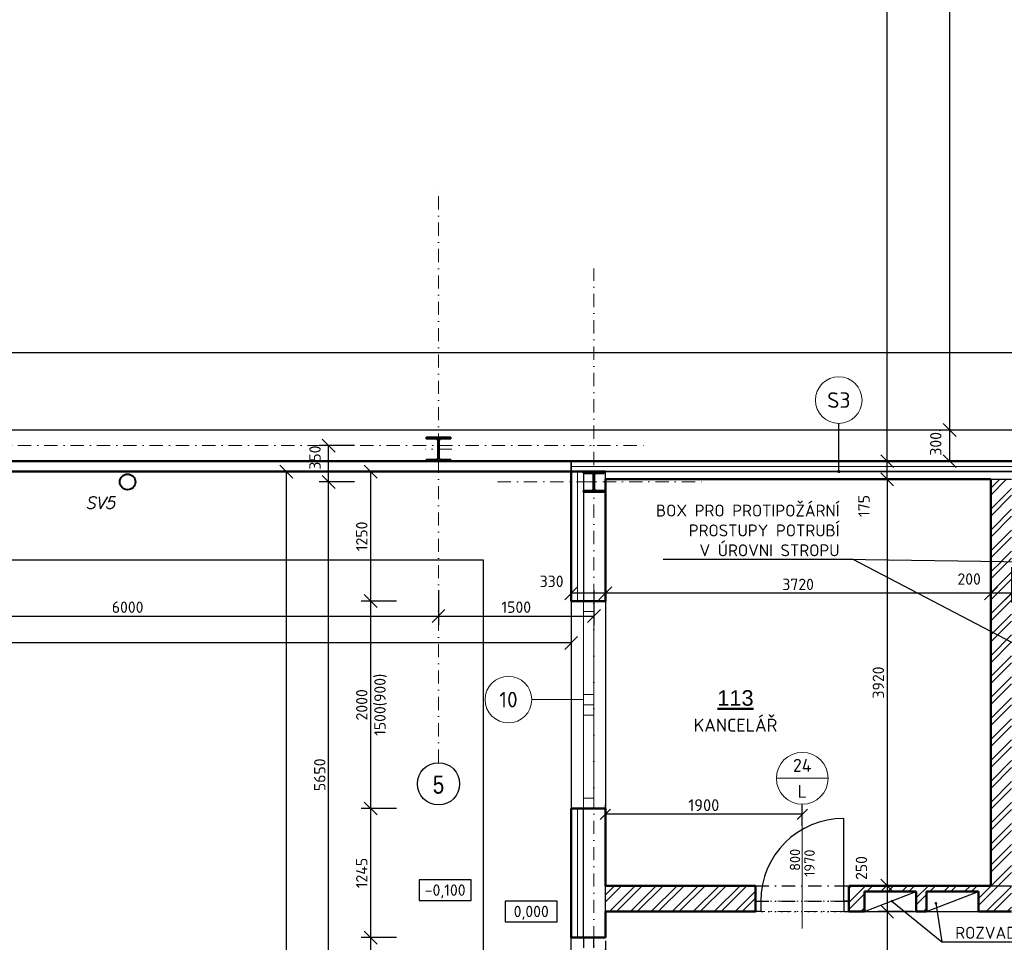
# Model space of a CAD drawing. Header units: millimetres. Extents: x -118752 to 407724, y -73278 to 155058.
# Tile 143 of 256: x 81403 to 90904, y 64167 to 73067. Entities that reach past the tile are written whole.
import ezdxf
from ezdxf.enums import TextEntityAlignment as Align

# ---------------------------------------------------------------- set-up
doc = ezdxf.new("R2010")
doc.units = ezdxf.units.MM
doc.header["$LTSCALE"] = 10
doc.linetypes.add('DASHDOT', pattern=[25.4, 12.7, -6.35, 0, -6.35])
doc.linetypes.add('DOT', pattern=[6.35, 0, -6.35])
for name, color, linetype, lineweight in [('CKBUBLINY', 1, 'Continuous', 18), ('CKBUBLINY_POPIS', 3, 'Continuous', 25), ('CKDVERE_', 7, 'Continuous', 25), ('CKDVERE_NADROVINOU', 1, 'DASHDOT', 18), ('CKDVERE_OSY', 1, 'Continuous', 18), ('CKDVERE_POPIS', 3, 'Continuous', 25), ('CKDVERE_ZARUBNE_RAM', 5, 'Continuous', 25), ('CKIZOLACE', 1, 'Continuous', 18), ('CKKOTY', 3, 'Continuous', 25), ('CKKOTY_VYS', 3, 'Continuous', 25), ('CKOKNA', 1, 'Continuous', 18), ('CKPOPISM', 6, 'Continuous', 50), ('CKPOPISM_POPIS', 3, 'Continuous', 25), ('CKRASTR', 7, 'DASHDOT', 15), ('CKRASTR_POPIS', 3, 'Continuous', 25), ('CKSTENY_NADROVINOU', 7, 'DASHDOT', 25), ('CKSTENY_PODROVINOU', 7, 'Continuous', 25), ('CKSTENY_REZ', 6, 'Continuous', 50), ('CKTEXTY_MALE', 3, 'Continuous', 18), ('CSPROFILY_OSY', 1, 'DASHDOT', 18), ('CSPROFILY_REZY', 4, 'Continuous', 50), ('pohledy', 7, 'Continuous', 25), ('srafy', 7, 'Continuous', 18), ('ZTI-DEŠŤOVÁ-KANALIZACE', 210, 'KANALIZACE', 40)]:
    doc.layers.add(name, color=color, linetype=linetype, lineweight=lineweight)
doc.layers.add('CKDVERE_DORAZ', color=7, linetype='DOT', lineweight=25, plot=False)
doc.styles.add('Arial', font='arial.ttf', dxfattribs={"width": 0.8})
doc.styles.add('KURZIVA', font='italic__.ttf')
doc.styles.get("Standard").update_dxf_attribs({"font": 'isocpeur.ttf'})
doc.linetypes.add('IZOLACE_POLYSTYREN_EXPANDOVANY', pattern='A,1,[224,CADKON.SHX,S=0.01,R=0,X=-0.5,Y=-1.74],-2', length=3)
doc.linetypes.add('IZOLACE_POLYSTYREN_PENOVY', pattern='A,0.001,[228,CADKON.SHX,S=0.1,R=0,X=0,Y=0],-2', length=2.001)
doc.linetypes.add('KANALIZACE', pattern='A,30,-3.5,["C",Standard,S=2.54,R=0,X=-3.81,Y=-1.27],-0.001', length=33.501)
doc.dimstyles.new('CADKON', dxfattribs={"dimscale": 50, "dimtxt": 2.2, "dimasz": 2.5, "dimexe": 1.8, "dimexo": 5, "dimgap": 0.6, "dimtad": 1, "dimrnd": 1, "dimtxsty": 'Standard', "dimblk1": 'OBLIQUE', "dimblk2": 'OBLIQUE', "dimsah": 1, "dimcen": 2.5, "dimadec": 1, "dimazin": 2, "dimtfac": 1, "dimtdec": 4, "dimtix": 1, "dimtmove": 2, "dimatfit": 3, "dimldrblk": 'OPEN30', "dimfxl": 5, "dimfxlon": 1, "dimtolj": 1, "dimarcsym": 0})
doc.dimstyles.new('CADKON obrazky', dxfattribs={"dimscale": 50, "dimtxt": 2.2, "dimasz": 2.5, "dimexe": 1.8, "dimexo": 2, "dimgap": 0.6, "dimtad": 1, "dimrnd": 1, "dimtxsty": 'Standard', "dimblk1": 'OBLIQUE', "dimblk2": 'OBLIQUE', "dimsah": 1, "dimcen": 2.5, "dimadec": 1, "dimazin": 2, "dimtfac": 1, "dimtdec": 4, "dimtix": 1, "dimtmove": 2, "dimatfit": 3, "dimldrblk": 'OPEN30', "dimfxl": 5, "dimfxlon": 1, "dimtolj": 1, "dimarcsym": 0})
doc.dimstyles.new('CADKON$7', dxfattribs={"dimscale": 100, "dimtxt": 2.5, "dimasz": 2.5, "dimexe": 1.8, "dimexo": 5, "dimgap": 0.6, "dimtad": 1, "dimrnd": 1, "dimtxsty": 'Standard', "dimblk1": 'OBLIQUE', "dimblk2": 'OBLIQUE', "dimsah": 1, "dimcen": 2.5, "dimadec": 1, "dimazin": 2, "dimtfac": 1, "dimtdec": 4, "dimtix": 1, "dimtmove": 0, "dimatfit": 3, "dimldrblk": 'DOTSMALL', "dimfxl": 5, "dimfxlon": 1, "dimtfill": 1, "dimtolj": 1, "dimarcsym": 0})

# ---------------------------------------------------------------- blocks, each defined once
blk = doc.blocks.new('_OBLIQUE')
at = {"color": 0, "linetype": 'ByBlock'}
blk.add_line((-0.5, -0.5), (0.5, 0.5), dxfattribs=at)
blk = doc.blocks.new('*D7835')
at = {"layer": 'CKKOTY', "color": 0, "lineweight": -2}
for p, q in [((79444.4, 67564.8), (79444.4, 67224.8)), ((85444.4, 67564.8), (85444.4, 67224.8)), ((79444.4, 67314.8), (85444.4, 67314.8))]:
    blk.add_line(p, q, dxfattribs=at)
at = {"layer": 'Defpoints', "color": 0}
for p in [(79444.4, 68504.7), (85444.4, 68504.7), (85444.4, 67314.8)]:
    blk.add_point(p, dxfattribs=at)
at = {"layer": 'CKKOTY', "color": 0, "lineweight": -2, "xscale": 125, "yscale": 125, "zscale": 125, "rotation": 180}
blk.add_blockref('_OBLIQUE', (79444.4, 67314.8), dxfattribs=at)
at = {"layer": 'CKKOTY', "color": 0, "lineweight": -2, "xscale": 125, "yscale": 125, "zscale": 125}
blk.add_blockref('_OBLIQUE', (85444.4, 67314.8), dxfattribs=at)
at = {"layer": 'CKKOTY', "color": 0, "insert": (82444.4, 67399.8), "char_height": 110, "attachment_point": 5}
blk.add_mtext('\\A1;6000', dxfattribs=at)
blk = doc.blocks.new('_Open30')
at = {"color": 0, "lineweight": -2}
for p, q in [((-1, 0.268), (0, 0)), ((0, 0), (-1, -0.268)), ((0, 0), (-1, 0))]:
    blk.add_line(p, q, dxfattribs=at)
blk = doc.blocks.new('*D7836')
at = {"layer": 'CKKOTY', "color": 0, "lineweight": -2}
for p, q in [((85444.4, 67564.8), (85444.4, 67224.8)), ((86944.4, 67564.8), (86944.4, 67224.8)), ((85444.4, 67314.8), (86944.4, 67314.8))]:
    blk.add_line(p, q, dxfattribs=at)
at = {"layer": 'Defpoints', "color": 0}
for p in [(86944.4, 68808.2), (85444.4, 68504.7), (86944.4, 67314.8)]:
    blk.add_point(p, dxfattribs=at)
at = {"layer": 'CKKOTY', "color": 0, "lineweight": -2, "xscale": 125, "yscale": 125, "zscale": 125, "rotation": 180}
blk.add_blockref('_OBLIQUE', (85444.4, 67314.8), dxfattribs=at)
at = {"layer": 'CKKOTY', "color": 0, "lineweight": -2, "xscale": 125, "yscale": 125, "zscale": 125}
blk.add_blockref('_OBLIQUE', (86944.4, 67314.8), dxfattribs=at)
at = {"layer": 'CKKOTY', "color": 0, "insert": (86194.4, 67399.8), "char_height": 110, "attachment_point": 5}
blk.add_mtext('\\A1;1500', dxfattribs=at)
blk = doc.blocks.new('*D7837')
at = {"layer": 'CKKOTY', "color": 0, "lineweight": -2}
for p, q in [((85038.8, 65458.2), (84698.8, 65458.2)), ((84788.8, 65458.2), (84788.8, 64213.2)), ((85038.8, 64213.2), (84698.8, 64213.2))]:
    blk.add_line(p, q, dxfattribs=at)
at = {"layer": 'Defpoints', "color": 0}
for p in [(86724.4, 65458.2), (84788.8, 64213.2), (86724.4, 64213.2)]:
    blk.add_point(p, dxfattribs=at)
at = {"layer": 'CKKOTY', "color": 0, "lineweight": -2, "xscale": 125, "yscale": 125, "zscale": 125}
for p, rotation in [((84788.8, 65458.2), 90), ((84788.8, 64213.2), 270)]:
    blk.add_blockref('_OBLIQUE', p, dxfattribs=dict(at, rotation=rotation))
at = {"layer": 'CKKOTY', "color": 0, "insert": (84703.8, 64835.7), "char_height": 110, "attachment_point": 5, "rotation": 90}
blk.add_mtext('\\A1;1245', dxfattribs=at)
blk = doc.blocks.new('*D7841')
at = {"layer": 'CKKOTY', "color": 0, "lineweight": -2}
for p, q in [((85038.8, 64213.2), (84698.8, 64213.2)), ((84788.8, 64213.2), (84788.8, 63213.3)), ((85038.8, 63213.3), (84698.8, 63213.3))]:
    blk.add_line(p, q, dxfattribs=at)
at = {"layer": 'Defpoints', "color": 0}
for p in [(86724.4, 64213.2), (84788.8, 63213.3), (86728.2, 63213.3)]:
    blk.add_point(p, dxfattribs=at)
at = {"layer": 'CKKOTY', "color": 0, "lineweight": -2, "xscale": 125, "yscale": 125, "zscale": 125}
for p, rotation in [((84788.8, 64213.2), 90), ((84788.8, 63213.3), 270)]:
    blk.add_blockref('_OBLIQUE', p, dxfattribs=dict(at, rotation=rotation))
at = {"layer": 'CKKOTY', "color": 0, "char_height": 110, "attachment_point": 5, "rotation": 90}
for s, insert in [('\\A1;1000', (84703.8, 63713.2)), ('\\A1;2400', (84873.8, 63713.2))]:
    blk.add_mtext(s, dxfattribs=dict(at, insert=insert))
blk = doc.blocks.new('*D7842')
at = {"layer": 'CKKOTY', "color": 0, "lineweight": -2}
for p, q in [((85038.8, 67458.2), (84698.8, 67458.2)), ((84788.8, 67458.2), (84788.8, 65458.2)), ((85038.8, 65458.2), (84698.8, 65458.2))]:
    blk.add_line(p, q, dxfattribs=at)
at = {"layer": 'Defpoints', "color": 0}
for p in [(86724.4, 67458.2), (84788.8, 65458.2), (86724.4, 65458.2)]:
    blk.add_point(p, dxfattribs=at)
at = {"layer": 'CKKOTY', "color": 0, "lineweight": -2, "xscale": 125, "yscale": 125, "zscale": 125}
for p, rotation in [((84788.8, 67458.2), 90), ((84788.8, 65458.2), 270)]:
    blk.add_blockref('_OBLIQUE', p, dxfattribs=dict(at, rotation=rotation))
at = {"layer": 'CKKOTY', "color": 0, "char_height": 110, "attachment_point": 5, "rotation": 90}
for s, insert in [('\\A1;1500(900)', (84884.8, 66458.2)), ('\\A1;2000', (84703.8, 66458.2))]:
    blk.add_mtext(s, dxfattribs=dict(at, insert=insert))
blk = doc.blocks.new('*D7852')
at = {"layer": 'CKKOTY', "color": 0, "lineweight": -2}
for p, q in [((89726.3, 68633.2), (89683.5, 68633.2)), ((89773.5, 68633.2), (89773.5, 64713.2)), ((89726.3, 64713.2), (89683.5, 64713.2))]:
    blk.add_line(p, q, dxfattribs=at)
at = {"layer": 'Defpoints', "color": 0}
for p in [(90226.3, 68633.2), (89773.5, 64713.2), (90226.3, 64713.2)]:
    blk.add_point(p, dxfattribs=at)
at = {"layer": 'CKKOTY', "color": 0, "lineweight": -2, "xscale": 125, "yscale": 125, "zscale": 125}
for p, rotation in [((89773.5, 68633.2), 90), ((89773.5, 64713.2), 270)]:
    blk.add_blockref('_OBLIQUE', p, dxfattribs=dict(at, rotation=rotation))
at = {"layer": 'CKKOTY', "color": 0, "insert": (89688.5, 66673.2), "char_height": 110, "attachment_point": 5, "rotation": 90}
blk.add_mtext('\\A1;3920', dxfattribs=at)
blk = doc.blocks.new('_Open90')
at = {"color": 0, "lineweight": -2}
for p, q in [((0, 0), (-1, 0)), ((-0.5, 0.5), (0, 0)), ((0, 0), (-0.5, -0.5))]:
    blk.add_line(p, q, dxfattribs=at)
blk = doc.blocks.new('*D7853')
at = {"layer": 'CKKOTY', "color": 0, "lineweight": -2}
for p, q in [((89726.3, 64713.2), (89683.5, 64713.2)), ((89773.5, 64713.2), (89773.5, 64463.2)), ((90023.5, 64463.2), (89683.5, 64463.2))]:
    blk.add_line(p, q, dxfattribs=at)
at = {"layer": 'Defpoints', "color": 0}
for p in [(90226.3, 64713.2), (89773.5, 64463.2), (90616.3, 64463.2)]:
    blk.add_point(p, dxfattribs=at)
at = {"layer": 'CKKOTY', "color": 0, "lineweight": -2, "xscale": 125, "yscale": 125, "zscale": 125}
for p, rotation in [((89773.5, 64713.2), 90), ((89773.5, 64463.2), 270)]:
    blk.add_blockref('_OBLIQUE', p, dxfattribs=dict(at, rotation=rotation))
at = {"layer": 'CKKOTY', "color": 0, "insert": (89525.5, 64883.9), "char_height": 110, "attachment_point": 5, "rotation": 90}
blk.add_mtext('\\A1;250', dxfattribs=at)
blk = doc.blocks.new('*D7854')
at = {"layer": 'CKKOTY', "color": 0, "lineweight": -2}
for p, q in [((90023.5, 64463.2), (89683.5, 64463.2)), ((89773.5, 64463.2), (89773.5, 62863.2)), ((89766.3, 62863.2), (89683.5, 62863.2))]:
    blk.add_line(p, q, dxfattribs=at)
at = {"layer": 'Defpoints', "color": 0}
for p in [(90616.3, 64463.2), (89773.5, 62863.2), (90266.3, 62863.2)]:
    blk.add_point(p, dxfattribs=at)
at = {"layer": 'CKKOTY', "color": 0, "lineweight": -2, "xscale": 125, "yscale": 125, "zscale": 125}
for p, rotation in [((89773.5, 64463.2), 90), ((89773.5, 62863.2), 270)]:
    blk.add_blockref('_OBLIQUE', p, dxfattribs=dict(at, rotation=rotation))
at = {"layer": 'CKKOTY', "color": 0, "insert": (89688.5, 63486), "char_height": 110, "attachment_point": 5, "rotation": 90}
blk.add_mtext('\\A1;1600', dxfattribs=at)
blk = doc.blocks.new('*D7856')
at = {"layer": 'CKKOTY', "color": 0, "lineweight": -2}
for p, q in [((90023.5, 68808.2), (89683.5, 68808.2)), ((89773.5, 68633.2), (89773.5, 68808.2)), ((89726.3, 68633.2), (89683.5, 68633.2))]:
    blk.add_line(p, q, dxfattribs=at)
at = {"layer": 'Defpoints', "color": 0}
for p in [(89773.5, 68808.2), (90776.3, 68808.2), (90226.3, 68633.2)]:
    blk.add_point(p, dxfattribs=at)
at = {"layer": 'CKKOTY', "color": 0, "lineweight": -2, "xscale": 125, "yscale": 125, "zscale": 125}
for p, rotation in [((89773.5, 68808.2), 90), ((89773.5, 68633.2), 270)]:
    blk.add_blockref('_OBLIQUE', p, dxfattribs=dict(at, rotation=rotation))
at = {"layer": 'CKKOTY', "color": 0, "insert": (89549.6, 68376.3), "char_height": 110, "attachment_point": 5, "rotation": 90}
blk.add_mtext('\\A1;175', dxfattribs=at)
blk = doc.blocks.new('*D7857')
at = {"layer": 'CKKOTY', "color": 0, "lineweight": -2}
for p, q in [((90023.5, 91108.2), (89683.5, 91108.2)), ((89773.5, 68808.2), (89773.5, 91108.2)), ((90023.5, 68808.2), (89683.5, 68808.2))]:
    blk.add_line(p, q, dxfattribs=at)
at = {"layer": 'Defpoints', "color": 0}
for p in [(89773.5, 91108.2), (90776.3, 91108.2), (90776.3, 68808.2)]:
    blk.add_point(p, dxfattribs=at)
at = {"layer": 'CKKOTY', "color": 0, "lineweight": -2, "xscale": 125, "yscale": 125, "zscale": 125}
for p, rotation in [((89773.5, 91108.2), 90), ((89773.5, 68808.2), 270)]:
    blk.add_blockref('_OBLIQUE', p, dxfattribs=dict(at, rotation=rotation))
at = {"layer": 'CKKOTY', "color": 0, "insert": (89688.5, 79958.2), "char_height": 110, "attachment_point": 5, "rotation": 90}
blk.add_mtext('\\A1;22300', dxfattribs=at)
blk = doc.blocks.new('*D7859')
at = {"layer": 'CKKOTY', "color": 0, "lineweight": -2}
for p, q in [((90276.3, 69108.2), (90287.5, 69108.2)), ((90377.5, 68808.2), (90377.5, 69108.2)), ((90276.3, 68808.2), (90287.5, 68808.2))]:
    blk.add_line(p, q, dxfattribs=at)
at = {"layer": 'Defpoints', "color": 0}
for p in [(90377.5, 69108.2), (90776.3, 69108.2), (90776.3, 68808.2)]:
    blk.add_point(p, dxfattribs=at)
at = {"layer": 'CKKOTY', "color": 0, "lineweight": -2, "xscale": 125, "yscale": 125, "zscale": 125}
for p, rotation in [((90377.5, 69108.2), 90), ((90377.5, 68808.2), 270)]:
    blk.add_blockref('_OBLIQUE', p, dxfattribs=dict(at, rotation=rotation))
at = {"layer": 'CKKOTY', "color": 0, "insert": (90242.4, 68975.5), "char_height": 110, "attachment_point": 5, "rotation": 90}
blk.add_mtext('\\A1;300', dxfattribs=at)
blk = doc.blocks.new('*D7860')
at = {"layer": 'CKKOTY', "color": 0, "lineweight": -2}
for p, q in [((90396.3, 90808.2), (90287.5, 90808.2)), ((90377.5, 69108.2), (90377.5, 90808.2)), ((90276.3, 69108.2), (90287.5, 69108.2))]:
    blk.add_line(p, q, dxfattribs=at)
at = {"layer": 'Defpoints', "color": 0}
for p in [(90377.5, 90808.2), (90896.3, 90808.2), (90776.3, 69108.2)]:
    blk.add_point(p, dxfattribs=at)
at = {"layer": 'CKKOTY', "color": 0, "lineweight": -2, "xscale": 125, "yscale": 125, "zscale": 125}
for p, rotation in [((90377.5, 90808.2), 90), ((90377.5, 69108.2), 270)]:
    blk.add_blockref('_OBLIQUE', p, dxfattribs=dict(at, rotation=rotation))
at = {"layer": 'CKKOTY', "color": 0, "insert": (90292.5, 79958.2), "char_height": 110, "attachment_point": 5, "rotation": 90}
blk.add_mtext('\\A1;21700', dxfattribs=at)
blk = doc.blocks.new('*D7871')
at = {"layer": 'CKKOTY', "color": 0, "lineweight": -2}
for p, q in [((90774.4, 67784.6), (90774.4, 67444.6)), ((90974.4, 67784.6), (90974.4, 67444.6)), ((90974.4, 67534.6), (90774.4, 67534.6))]:
    blk.add_line(p, q, dxfattribs=at)
at = {"layer": 'Defpoints', "color": 0}
for p in [(90774.4, 68633.2), (90974.4, 68633.2), (90774.4, 67534.6)]:
    blk.add_point(p, dxfattribs=at)
at = {"layer": 'CKKOTY', "color": 0, "lineweight": -2, "xscale": 125, "yscale": 125, "zscale": 125, "rotation": 180}
blk.add_blockref('_OBLIQUE', (90774.4, 67534.6), dxfattribs=at)
at = {"layer": 'CKKOTY', "color": 0, "lineweight": -2, "xscale": 125, "yscale": 125, "zscale": 125}
blk.add_blockref('_OBLIQUE', (90974.4, 67534.6), dxfattribs=at)
at = {"layer": 'CKKOTY', "color": 0, "insert": (90564.9, 67671.6), "char_height": 110, "attachment_point": 5}
blk.add_mtext('\\A1;200', dxfattribs=at)
blk = doc.blocks.new('*D7872')
at = {"layer": 'CKKOTY', "color": 0, "lineweight": -2}
for p, q in [((87054.4, 67784.6), (87054.4, 67444.6)), ((90774.4, 67784.6), (90774.4, 67444.6)), ((90774.4, 67534.6), (87054.4, 67534.6))]:
    blk.add_line(p, q, dxfattribs=at)
at = {"layer": 'Defpoints', "color": 0}
for p in [(87054.4, 68633.2), (90774.4, 68633.2), (87054.4, 67534.6)]:
    blk.add_point(p, dxfattribs=at)
at = {"layer": 'CKKOTY', "color": 0, "lineweight": -2, "xscale": 125, "yscale": 125, "zscale": 125, "rotation": 180}
blk.add_blockref('_OBLIQUE', (87054.4, 67534.6), dxfattribs=at)
at = {"layer": 'CKKOTY', "color": 0, "lineweight": -2, "xscale": 125, "yscale": 125, "zscale": 125}
blk.add_blockref('_OBLIQUE', (90774.4, 67534.6), dxfattribs=at)
at = {"layer": 'CKKOTY', "color": 0, "insert": (88914.4, 67619.6), "char_height": 110, "attachment_point": 5}
blk.add_mtext('\\A1;3720', dxfattribs=at)
blk = doc.blocks.new('*D7952')
at = {"layer": 'CKKOTY', "color": 0, "lineweight": -2}
for p, q in [((84633.7, 68608.2), (84293.7, 68608.2)), ((84383.7, 62958.2), (84383.7, 68608.2)), ((84633.7, 62958.2), (84293.7, 62958.2))]:
    blk.add_line(p, q, dxfattribs=at)
at = {"layer": 'Defpoints', "color": 0}
for p in [(84383.7, 68608.2), (86014.4, 68608.2), (86724.4, 62958.2)]:
    blk.add_point(p, dxfattribs=at)
at = {"layer": 'CKKOTY', "color": 0, "lineweight": -2, "xscale": 125, "yscale": 125, "zscale": 125}
for p, rotation in [((84383.7, 68608.2), 90), ((84383.7, 62958.2), 270)]:
    blk.add_blockref('_OBLIQUE', p, dxfattribs=dict(at, rotation=rotation))
at = {"layer": 'CKKOTY', "color": 0, "insert": (84298.7, 65783.2), "char_height": 110, "attachment_point": 5, "rotation": 90}
blk.add_mtext('\\A1;5650', dxfattribs=at)
blk = doc.blocks.new('*D7953')
at = {"layer": 'CKKOTY', "color": 0, "lineweight": -2}
for p, q in [((84633.7, 68958.2), (84293.7, 68958.2)), ((84383.7, 68608.2), (84383.7, 68958.2)), ((84633.7, 68608.2), (84293.7, 68608.2))]:
    blk.add_line(p, q, dxfattribs=at)
at = {"layer": 'Defpoints', "color": 0}
for p in [(84383.7, 68958.2), (85440.6, 68958.2), (86014.4, 68608.2)]:
    blk.add_point(p, dxfattribs=at)
at = {"layer": 'CKKOTY', "color": 0, "lineweight": -2, "xscale": 125, "yscale": 125, "zscale": 125}
for p, rotation in [((84383.7, 68958.2), 90), ((84383.7, 68608.2), 270)]:
    blk.add_blockref('_OBLIQUE', p, dxfattribs=dict(at, rotation=rotation))
at = {"layer": 'CKKOTY', "color": 0, "insert": (84252.5, 68842.6), "char_height": 110, "attachment_point": 5, "rotation": 90}
blk.add_mtext('\\A1;350', dxfattribs=at)
blk = doc.blocks.new('*D8331')
at = {"layer": 'CKKOTY', "color": 0, "lineweight": -2}
for p, q in [((61224.4, 67304.4), (61224.4, 66964.4)), ((86724.4, 67304.4), (86724.4, 66964.4)), ((86724.4, 67054.4), (61224.4, 67054.4))]:
    blk.add_line(p, q, dxfattribs=at)
at = {"layer": 'Defpoints', "color": 0}
for p in [(61224.4, 68708.2), (86724.4, 68708.2), (61224.4, 67054.4)]:
    blk.add_point(p, dxfattribs=at)
at = {"layer": 'CKKOTY', "color": 0, "lineweight": -2, "xscale": 125, "yscale": 125, "zscale": 125, "rotation": 180}
blk.add_blockref('_OBLIQUE', (61224.4, 67054.4), dxfattribs=at)
at = {"layer": 'CKKOTY', "color": 0, "lineweight": -2, "xscale": 125, "yscale": 125, "zscale": 125}
blk.add_blockref('_OBLIQUE', (86724.4, 67054.4), dxfattribs=at)
at = {"layer": 'CKKOTY', "color": 0, "insert": (73974.4, 67139.4), "char_height": 110, "attachment_point": 5}
blk.add_mtext('\\A1;25500', dxfattribs=at)
blk = doc.blocks.new('*D8332')
at = {"layer": 'CKKOTY', "color": 0, "lineweight": -2}
for p, q in [((84225.6, 68708.2), (83885.6, 68708.2)), ((83975.6, 68708.2), (83975.6, 58752.7)), ((84225.6, 58752.7), (83885.6, 58752.7))]:
    blk.add_line(p, q, dxfattribs=at)
at = {"layer": 'Defpoints', "color": 0}
for p in [(86724.4, 68708.2), (83975.6, 58752.7), (86724.4, 58752.7)]:
    blk.add_point(p, dxfattribs=at)
at = {"layer": 'CKKOTY', "color": 0, "lineweight": -2, "xscale": 125, "yscale": 125, "zscale": 125}
for p, rotation in [((83975.6, 68708.2), 90), ((83975.6, 58752.7), 270)]:
    blk.add_blockref('_OBLIQUE', p, dxfattribs=dict(at, rotation=rotation))
at = {"layer": 'CKKOTY', "color": 0, "insert": (83840.2, 63658.5), "char_height": 110, "attachment_point": 5, "rotation": 90}
blk.add_mtext('\\A1;9955', dxfattribs=at)
blk = doc.blocks.new('*D8333')
at = {"layer": 'CKKOTY', "color": 0, "lineweight": -2}
for p, q in [((86724.4, 67784.6), (86724.4, 67444.6)), ((87054.4, 67784.6), (87054.4, 67444.6)), ((87054.4, 67534.6), (86724.4, 67534.6))]:
    blk.add_line(p, q, dxfattribs=at)
at = {"layer": 'Defpoints', "color": 0}
for p in [(86724.4, 68708.2), (87054.4, 68633.2), (86724.4, 67534.6)]:
    blk.add_point(p, dxfattribs=at)
at = {"layer": 'CKKOTY', "color": 0, "lineweight": -2, "xscale": 125, "yscale": 125, "zscale": 125, "rotation": 180}
blk.add_blockref('_OBLIQUE', (86724.4, 67534.6), dxfattribs=at)
at = {"layer": 'CKKOTY', "color": 0, "lineweight": -2, "xscale": 125, "yscale": 125, "zscale": 125}
blk.add_blockref('_OBLIQUE', (87054.4, 67534.6), dxfattribs=at)
at = {"layer": 'CKKOTY', "color": 0, "insert": (86535.6, 67649.1), "char_height": 110, "attachment_point": 5}
blk.add_mtext('\\A1;330', dxfattribs=at)
blk = doc.blocks.new('*D8334')
at = {"layer": 'CKKOTY', "color": 0, "lineweight": -2}
for p, q in [((85038.8, 68708.2), (84698.8, 68708.2)), ((84788.8, 68708.2), (84788.8, 67458.2)), ((85038.8, 67458.2), (84698.8, 67458.2))]:
    blk.add_line(p, q, dxfattribs=at)
at = {"layer": 'Defpoints', "color": 0}
for p in [(86724.4, 68708.2), (84788.8, 67458.2), (86724.4, 67458.2)]:
    blk.add_point(p, dxfattribs=at)
at = {"layer": 'CKKOTY', "color": 0, "lineweight": -2, "xscale": 125, "yscale": 125, "zscale": 125}
for p, rotation in [((84788.8, 68708.2), 90), ((84788.8, 67458.2), 270)]:
    blk.add_blockref('_OBLIQUE', p, dxfattribs=dict(at, rotation=rotation))
at = {"layer": 'CKKOTY', "color": 0, "insert": (84703.8, 68083.2), "char_height": 110, "attachment_point": 5, "rotation": 90}
blk.add_mtext('\\A1;1250', dxfattribs=at)
blk = doc.blocks.new('*D8651')
at = {"layer": 'CKKOTY', "color": 0, "lineweight": -2}
for p, q in [((61624.4, 69606.9), (61624.4, 69946.9)), ((98159.4, 69606.9), (98159.4, 69946.9)), ((61624.4, 69856.9), (98159.4, 69856.9))]:
    blk.add_line(p, q, dxfattribs=at)
at = {"layer": 'Defpoints', "color": 0}
for p in [(98159.4, 69856.9), (61624.4, 69108.2), (98159.4, 69108.2)]:
    blk.add_point(p, dxfattribs=at)
at = {"layer": 'CKKOTY', "color": 0, "lineweight": -2, "xscale": 100, "yscale": 100, "zscale": 100, "rotation": 180}
blk.add_blockref('_OBLIQUE', (61624.4, 69856.9), dxfattribs=at)
at = {"layer": 'CKKOTY', "color": 0, "lineweight": -2, "xscale": 100, "yscale": 100, "zscale": 100}
blk.add_blockref('_OBLIQUE', (98159.4, 69856.9), dxfattribs=at)
at = {"layer": 'CKKOTY', "color": 0, "insert": (79891.9, 69944.4), "char_height": 115, "attachment_point": 5}
blk.add_mtext('\\A1;36535', dxfattribs=at)
blk = doc.blocks.new('*D8685')
at = {"layer": 'CKKOTY', "color": 0, "lineweight": -2}
for p, q in [((87054.4, 65152.7), (87054.4, 65492.7)), ((88954.4, 65289.6), (88954.4, 65492.7)), ((88954.4, 65402.7), (87054.4, 65402.7))]:
    blk.add_line(p, q, dxfattribs=at)
at = {"layer": 'Defpoints', "color": 0}
for p in [(87054.4, 65402.7), (88954.4, 65189.6), (87054.4, 64713.2)]:
    blk.add_point(p, dxfattribs=at)
at = {"layer": 'CKKOTY', "color": 0, "lineweight": -2, "xscale": 100, "yscale": 100, "zscale": 100, "rotation": 180}
blk.add_blockref('_OBLIQUE', (87054.4, 65402.7), dxfattribs=at)
at = {"layer": 'CKKOTY', "color": 0, "lineweight": -2, "xscale": 100, "yscale": 100, "zscale": 100}
blk.add_blockref('_OBLIQUE', (88954.4, 65402.7), dxfattribs=at)
at = {"layer": 'CKKOTY', "color": 0, "insert": (88004.4, 65490.2), "char_height": 115, "attachment_point": 5}
blk.add_mtext('\\A1;1900', dxfattribs=at)
blk = doc.blocks.new('*D8704')
at = {"layer": 'CKKOTY', "color": 0, "lineweight": -2}
for p, q in [((87054.4, 64181.4), (87054.4, 63841.4)), ((92924.4, 64181.4), (92924.4, 63841.4)), ((87054.4, 63931.4), (92924.4, 63931.4))]:
    blk.add_line(p, q, dxfattribs=at)
at = {"layer": 'Defpoints', "color": 0}
for p in [(87054.4, 64451.5), (92924.4, 64463.2), (92924.4, 63931.4)]:
    blk.add_point(p, dxfattribs=at)
at = {"layer": 'CKKOTY', "color": 0, "lineweight": -2, "xscale": 100, "yscale": 100, "zscale": 100, "rotation": 180}
blk.add_blockref('_OBLIQUE', (87054.4, 63931.4), dxfattribs=at)
at = {"layer": 'CKKOTY', "color": 0, "lineweight": -2, "xscale": 100, "yscale": 100, "zscale": 100}
blk.add_blockref('_OBLIQUE', (92924.4, 63931.4), dxfattribs=at)
at = {"layer": 'CKKOTY', "color": 0, "insert": (89989.4, 64018.9), "char_height": 115, "attachment_point": 5}
blk.add_mtext('\\A1;5870', dxfattribs=at)
blk = doc.blocks.new('CK_BUBBLE_2_0_0')
at = {"color": 0, "linetype": 'ByBlock', "lineweight": -2}
blk.add_line((1, 0), (-1, 0), dxfattribs=at)
blk.add_circle((0, 0), 1, dxfattribs=at)
blk = doc.blocks.new('*U5138')
at = {"color": 0, "linetype": 'ByBlock', "lineweight": -2}
blk.add_lwpolyline([(-5, -2), (5, -2), (5, 2), (-5, 2), (-5, -2)], dxfattribs=at)
blk = doc.blocks.new('CK_S_EXT_HEAHEA240')
for p, q in [((-120, 115), (120, 115)), ((-120, 115), (-120, 103)), ((-120, 103), (-24.75, 103)), ((120, 103), (24.75, 103)), ((120, 115), (120, 103)), ((-3.75, -82), (-3.75, 82)), ((3.75, -82), (3.75, 82)), ((-120, -115), (-120, -103)), ((-120, -103), (-24.75, -103)), ((-120, -115), (120, -115)), ((120, -103), (24.75, -103)), ((120, -115), (120, -103))]:
    blk.add_line(p, q)
for centre, start, end in [((-24.75, 82), 0, 90), ((24.75, 82), 90, 180), ((-24.75, -82), 270, 0), ((24.75, -82), 180, 270)]:
    blk.add_arc(centre, 21, start, end)
blk = doc.blocks.new('CK_BUBBLE_1_0_0')
at = {"color": 0, "linetype": 'ByBlock', "lineweight": -2}
blk.add_circle((0, 0), 1, dxfattribs=at)
blk = doc.blocks.new('CK_S_EXT_HEAHEA200')
for p, q in [((-100, 95), (100, 95)), ((-100, 95), (-100, 85)), ((-100, 85), (-21.25, 85)), ((-3.25, -67), (-3.25, 67)), ((3.25, -67), (3.25, 67)), ((100, 85), (21.25, 85)), ((100, 95), (100, 85)), ((-100, -95), (-100, -85)), ((-100, -85), (-21.25, -85)), ((-100, -95), (100, -95)), ((100, -85), (21.25, -85)), ((100, -95), (100, -85))]:
    blk.add_line(p, q)
for centre, start, end in [((-21.25, 67), 0, 90), ((21.25, 67), 90, 180), ((-21.25, -67), 270, 0), ((21.25, -67), 180, 270)]:
    blk.add_arc(centre, 18, start, end)
blk = doc.blocks.new('CKBL2032316081158')

msp = doc.modelspace()

# ---------------------------------------------------------------- hatches: boundary and pattern name
at = {"layer": 'srafy', "transparency": 33554687}
h = msp.add_hatch(dxfattribs=at)
h.set_pattern_fill('ANSI32', color=256, scale=15, style=0)
h.paths.add_polyline_path([(90774.387, 67840.958), (90774.387, 67164.323), (90774.387, 64713.167), (90974.387, 64713.167), (90974.387, 64833.472), (90974.387, 65192.862), (90974.387, 65463.167), (90974.387, 65563.167), (90974.387, 65767.127), (90974.387, 66257.975), (90974.387, 66463.167), (90974.387, 66563.167), (90974.387, 67463.167), (90974.387, 67837.954)])
h.paths.add_polyline_path([(90654.387, 64658.167), (90654.387, 64463.167), (90974.387, 64463.167), (90974.387, 64563.167), (90974.387, 64713.167), (90774.387, 64713.167), (89404.387, 64713.167), (89404.387, 64563.167), (89404.387, 64463.167), (89554.387, 64463.167), (89554.387, 64658.167), (90054.387, 64658.167), (90054.387, 64463.167), (90154.387, 64463.167), (90154.387, 64658.167)])
h.paths.add_polyline_path([(88504.387, 64563.167), (88504.387, 64713.167), (87054.387, 64713.167), (87054.387, 64463.167), (88504.387, 64463.167)])
h.paths.add_polyline_path([(90869.578, 64961.773), (90869.578, 65168.44), (92856.245, 65168.44), (92856.245, 64961.773)], flags=24)
h.paths.add_polyline_path([(90774.387, 67840.111), (90774.387, 68633.162), (90974.387, 68633.162), (90974.387, 67837.198)])

# ---------------------------------------------------------------- linework, layer by layer
at = {"layer": 'CKBUBLINY'}
for p, q in [((86344.387, 66508.162), (86844.387, 66508.162)), ((88954.387, 65499.167), (88954.387, 65499.167))]:
    msp.add_line(p, q, dxfattribs=at)
at = {"layer": 'CKDVERE_'}
msp.add_line((89354.387, 64563.167), (89354.387, 65363.167), dxfattribs=at)
msp.add_arc((89354.387, 64563.167), 800, 90, 180, dxfattribs=at)
at = {"layer": 'CKDVERE_DORAZ'}
msp.add_line((88504.387, 64463.167), (89404.387, 64463.167), dxfattribs=at)
at = {"layer": 'CKDVERE_NADROVINOU'}
for p, q in [((89354.387, 64563.167), (88554.387, 64563.167)), ((89354.387, 64463.167), (88554.387, 64463.167))]:
    msp.add_line(p, q, dxfattribs=at)
at = {"layer": 'CKDVERE_OSY'}
msp.add_line((88954.387, 65499.167), (88954.387, 64299.167), dxfattribs=at)
at = {"layer": 'CKDVERE_ZARUBNE_RAM'}
for p, q in [((88504.387, 64563.167), (88554.387, 64563.167)), ((88504.387, 64463.167), (88504.387, 64563.167)), ((88554.387, 64563.167), (88554.387, 64463.167)), ((89404.387, 64563.167), (89354.387, 64563.167)), ((89354.387, 64563.167), (89354.387, 64463.167)), ((89404.387, 64463.167), (89404.387, 64563.167)), ((88554.387, 64463.167), (88504.387, 64463.167)), ((89354.387, 64463.167), (89404.387, 64463.167)), ((86844.387, 64213.162), (86844.387, 64113.162)), ((86944.387, 64213.162), (86844.387, 64213.162)), ((86944.387, 64113.162), (86944.387, 64213.162))]:
    msp.add_line(p, q, dxfattribs=at)
at = {"layer": 'CKIZOLACE', "linetype": 'IZOLACE_POLYSTYREN_PENOVY', "ltscale": 5}
msp.add_lwpolyline([(86724.387, 68758.162), (98159.387, 68758.162)], dxfattribs=at)
at = {"layer": 'CKIZOLACE', "linetype": 'IZOLACE_POLYSTYREN_EXPANDOVANY', "ltscale": 3}
for points in [[(86784.387, 68708.162), (86784.387, 67458.162)], [(86784.387, 64213.162), (86784.387, 65458.162)]]:
    msp.add_lwpolyline(points, dxfattribs=at)
at = {"layer": 'CKOKNA'}
for p, q in [((86844.387, 67358.162), (86844.387, 67458.162)), ((86844.387, 67458.162), (86944.387, 67458.162)), ((86944.387, 67358.162), (86944.387, 67458.162)), ((86844.387, 67358.162), (86844.387, 66558.162)), ((86844.387, 67358.162), (86944.387, 67358.162)), ((86944.387, 67358.162), (86944.387, 66558.162)), ((86844.387, 66458.162), (86844.387, 66558.162)), ((86844.387, 66558.162), (86944.387, 66558.162)), ((86944.387, 66458.162), (86944.387, 66558.162)), ((86844.387, 66458.162), (86944.387, 66458.162)), ((86844.387, 66358.162), (86844.387, 66458.162)), ((86944.387, 66358.162), (86944.387, 66458.162)), ((86844.387, 66358.162), (86844.387, 65558.162)), ((86844.387, 66358.162), (86944.387, 66358.162)), ((86944.387, 66358.162), (86944.387, 65558.162)), ((86844.387, 65558.162), (86944.387, 65558.162)), ((86844.387, 65558.162), (86844.387, 65458.162)), ((86944.387, 65558.162), (86944.387, 65458.162)), ((86844.387, 65458.162), (86944.387, 65458.162))]:
    msp.add_line(p, q, dxfattribs=at)
at = {"layer": 'CKRASTR'}
for p, q in [((85444.387, 65899.928), (85444.387, 71458.162)), ((86944.387, 56319.264), (86944.387, 70665.511)), ((50131.632, 68958.162), (87444.387, 68958.162)), ((86014.432, 68608.162), (88010.503, 68608.162))]:
    msp.add_line(p, q, dxfattribs=at)
at = {"layer": 'CKRASTR_POPIS'}
msp.add_circle((85444.387, 65696.006), 203.923, dxfattribs=at)
at = {"layer": 'CKSTENY_NADROVINOU'}
for p, q in [((88504.387, 64713.167), (89404.387, 64713.167)), ((88504.387, 64563.167), (89404.387, 64563.167)), ((87054.387, 63213.162), (87054.387, 64213.162))]:
    msp.add_line(p, q, dxfattribs=at)
at = {"layer": 'CKSTENY_PODROVINOU'}
for p, q in [((98159.387, 69108.162), (61624.387, 69108.162)), ((86724.387, 68708.162), (86724.387, 68808.162)), ((86724.387, 68808.162), (86724.387, 68708.162)), ((86724.387, 68808.162), (98159.387, 68808.162)), ((87054.387, 68708.162), (86724.387, 68708.162)), ((86844.387, 68708.162), (86724.387, 68708.162)), ((86724.387, 68708.162), (98159.387, 68708.162)), ((86844.387, 68708.162), (86844.387, 67458.162)), ((87054.387, 68633.162), (87054.387, 68708.162)), ((97564.387, 68708.162), (87054.387, 68708.162)), ((90774.387, 68633.162), (90974.387, 68633.162)), ((86724.387, 67458.162), (86724.387, 65458.162)), ((86844.387, 67458.162), (86724.387, 67458.162)), ((87054.387, 67458.162), (87054.387, 65458.162)), ((86844.387, 65458.162), (86724.387, 65458.162)), ((86844.387, 64213.162), (86844.387, 65458.162)), ((87054.387, 64463.167), (87054.387, 64713.167)), ((86724.387, 63213.162), (86724.387, 64213.162)), ((86844.387, 64213.162), (86724.387, 64213.162))]:
    msp.add_line(p, q, dxfattribs=at)
at = {"layer": 'CKSTENY_PODROVINOU', "color": 0, "linetype": 'Continuous'}
msp.add_line((90774.387, 64713.167), (90974.387, 64713.167), dxfattribs=at)
at = {"layer": 'CKSTENY_REZ'}
for p, q in [((61324.387, 68808.162), (98159.387, 68808.162)), ((61224.387, 68708.162), (86724.387, 68708.162)), ((86724.387, 68708.162), (87054.387, 68708.195)), ((86724.387, 68708.162), (86724.387, 67458.162)), ((87054.387, 68633.162), (90774.387, 68633.162)), ((87054.387, 68633.162), (87054.387, 67458.162)), ((90774.387, 64713.167), (90774.387, 68633.162)), ((86724.387, 67458.162), (87054.387, 67458.162)), ((86724.387, 65458.162), (87054.387, 65458.162)), ((86724.387, 64213.162), (86724.387, 65458.162)), ((87054.387, 65458.162), (87054.387, 64713.167)), ((87054.387, 64713.167), (88504.387, 64713.167)), ((88504.387, 64463.167), (88504.387, 64713.167)), ((89404.387, 64463.167), (89404.387, 64713.167)), ((89404.387, 64713.167), (90774.387, 64713.167)), ((90054.387, 64658.167), (89554.387, 64658.167)), ((89554.387, 64658.167), (89554.387, 64463.167)), ((90054.387, 64463.167), (90054.387, 64658.167)), ((90654.387, 64658.167), (90154.387, 64658.167)), ((90154.387, 64658.167), (90154.387, 64463.167)), ((90654.387, 64463.167), (90654.387, 64658.167)), ((87054.387, 64463.167), (88504.387, 64463.167)), ((87054.387, 64213.162), (87054.387, 64463.167)), ((89554.387, 64463.167), (89404.387, 64463.167)), ((90154.387, 64463.167), (90054.387, 64463.167)), ((90974.387, 64463.167), (90654.387, 64463.167)), ((86724.387, 64213.162), (87054.387, 64213.162))]:
    msp.add_line(p, q, dxfattribs=at)
at = {"layer": 'CSPROFILY_OSY'}
for p, q in [((85444.387, 69048.162), (85444.387, 68798.162)), ((85574.387, 68923.162), (85314.387, 68923.162)), ((86944.387, 68503.162), (86944.387, 68713.162)), ((86834.387, 68608.162), (87054.387, 68608.162))]:
    msp.add_line(p, q, dxfattribs=at)
at = {"layer": 'pohledy'}
for p, q in [((61224.387, 67858.162), (85874.387, 67858.162)), ((89554.387, 64463.167), (90054.387, 64658.167)), ((90154.387, 64463.167), (90654.387, 64658.167))]:
    msp.add_line(p, q, dxfattribs=at)
msp.add_lwpolyline([(85874.387, 67858.162), (85874.387, 57902.662), (104514.387, 57902.662), (104514.387, 70952.662)], dxfattribs=at)
for points in [[(89554.387, 64463.167), (90054.387, 64463.167), (90054.387, 64658.167), (89554.387, 64658.167)], [(90154.387, 64463.167), (90654.387, 64463.167), (90654.387, 64658.167), (90154.387, 64658.167)]]:
    msp.add_lwpolyline(points, close=True, dxfattribs=at)
at = {"layer": 'ZTI-DEŠŤOVÁ-KANALIZACE'}
msp.add_circle((82443.74, 68608.162), 75, dxfattribs=at)

# ---------------------------------------------------------------- block references
at = {"layer": 'CKBUBLINY'}
ref = msp.add_blockref('CK_BUBBLE_1_0_0', (89307, 69397.5), dxfattribs=dict(at, xscale=225, yscale=225, zscale=225))
ref.add_attrib('NUM1', 'S3', dxfattribs={"layer": 'CKBUBLINY_POPIS', "height": 150}).set_placement((89307, 69397.5), align=Align.MIDDLE_CENTER)
ref = msp.add_blockref('CK_BUBBLE_1_0_0', (86119.387, 66508.162), dxfattribs=dict(at, xscale=225, yscale=225, zscale=225))
ref.add_attrib('NUM1', '10', dxfattribs={"layer": 'CKBUBLINY_POPIS', "height": 150}).set_placement((86119.387, 66508.162), align=Align.MIDDLE_CENTER)
ref = msp.add_blockref('CK_BUBBLE_2_0_0', (88954.387, 65749.167), dxfattribs=dict(at, xscale=250, yscale=250, zscale=250))
ref.add_attrib('NUM1', '24', dxfattribs={"layer": 'CKBUBLINY_POPIS', "height": 125}).set_placement((88954.387, 65811.667), align=Align.CENTER)
ref.add_attrib('NUM2', 'L', dxfattribs={"layer": 'CKBUBLINY_POPIS', "height": 125}).set_placement((88954.387, 65686.667), align=Align.TOP_CENTER)
at = {"layer": 'CKKOTY_VYS'}
ref = msp.add_blockref('*U5138', (85508.741, 64671.149), dxfattribs=dict(at, xscale=50, yscale=50, zscale=50))
ref.add_attrib('Výška', '-0,100', dxfattribs={"layer": '0', "color": 0, "linetype": 'ByBlock', "lineweight": -2, "height": 110}).set_placement((85508.741, 64671.149), align=Align.MIDDLE_CENTER)
ref = msp.add_blockref('*U5138', (86339.105, 64465.092), dxfattribs=dict(at, xscale=50, yscale=50, zscale=50))
ref.add_attrib('Výška', '0,000', dxfattribs={"layer": '0', "color": 0, "linetype": 'ByBlock', "lineweight": -2, "height": 110}).set_placement((86339.105, 64465.092), align=Align.MIDDLE_CENTER)
at = {"layer": 'CKPOPISM'}
ref = msp.add_blockref('CKBL2032316081158', (88310.015, 66199.26), dxfattribs=at)
ref.add_attrib('CISLO', '%%U113', dxfattribs={"height": 150, "style": 'Arial'}).set_placement((88310.015, 66449.26), align=Align.CENTER)
ref.add_attrib('JMENO', 'KANCELÁŘ', dxfattribs={"layer": 'CKPOPISM_POPIS', "height": 125}).set_placement((88310.015, 66199.26), align=Align.CENTER)
at = {"layer": 'CSPROFILY_REZY', "rotation": 180}
msp.add_blockref('CK_S_EXT_HEAHEA240', (85444.387, 68923.162), dxfattribs=at)
at = {"layer": 'CSPROFILY_REZY'}
msp.add_blockref('CK_S_EXT_HEAHEA200', (86944.387, 68608.162), dxfattribs=at)

# ---------------------------------------------------------------- texts
at = {"layer": 'CKDVERE_POPIS'}
msp.add_text('  800', height=100, rotation=90, dxfattribs=at).set_placement((88934.387, 64899.167), align=Align.CENTER)
msp.add_text(' 1970', height=100, rotation=90, dxfattribs=at).set_placement((88974.387, 64899.167), align=Align.TOP_CENTER)
at = {"layer": 'CKRASTR_POPIS', "style": 'Arial', "width": 0.8}
msp.add_text('5', height=175, dxfattribs=at).set_placement((85444.387, 65687.548), align=Align.MIDDLE)
at = {"layer": 'CKTEXTY_MALE', "style": 'KURZIVA'}
msp.add_text('SV5', height=115, dxfattribs=at).set_placement((82036.038, 68348.391))
at = {"layer": 'CKTEXTY_MALE', "char_height": 115}
for s, insert, attachment_point in [('BOX PRO PROTIPOŽÁRNÍ \\PPROSTUPY POTRUBÍ \\PV ÚROVNI STROPU', (89314.259, 67890.94), 9), ('ROZVADĚČ EE - 2ks', (90430.955, 64201.746), 7)]:
    msp.add_mtext(s, dxfattribs=dict(at, insert=insert, attachment_point=attachment_point))

# ---------------------------------------------------------------- dimensions: what is measured, and where the dimension line sits
at = {"layer": 'CKKOTY'}
for base, p1, p2, override, picture, middle in [((89773.546, 91108.162), (90776.264, 68808.162), (90776.264, 91108.162), {"dimscale": 50, "dimexo": 10, "dimtmove": 2}, '*D7857', (89688.546, 79958.162)), ((90377.533, 90808.162), (90776.264, 69108.162), (90896.264, 90808.162), {"dimscale": 50, "dimexo": 10, "dimtmove": 2}, '*D7860', (90292.533, 79958.162)), ((84788.811, 67458.162), (86724.387, 68708.162), (86724.387, 67458.162), {"dimscale": 50, "dimexo": 10, "dimldrblk": 'Open90'}, '*D8334', (84703.811, 68083.162)), ((89773.545803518, 64713.167350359), (90226.263996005, 68633.162350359), (90226.263996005, 64713.167350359), {"dimscale": 50, "dimexo": 10, "dimldrblk": 'Open90'}, '*D7852', (89688.545803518, 66673.164850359)), ((84383.717, 68608.162), (86724.387, 62958.162), (86014.432, 68608.162), {"dimscale": 50, "dimexo": 10, "dimtmove": 2}, '*D7952', (84298.717, 65783.162)), ((84788.811, 64213.162), (86724.387, 65458.162), (86724.387, 64213.162), {"dimscale": 50, "dimexo": 10, "dimtmove": 2}, '*D7837', (84703.811, 64835.662))]:
    dim = msp.add_linear_dim(base=base, p1=p1, p2=p2, angle=90, dimstyle='CADKON', override=override, dxfattribs=at)
    dim.commit()
    dim.dimension.update_dxf_attribs({"geometry": picture, "text_midpoint": middle})
for base, p1, p2, dimstyle, override, picture, middle in [((98159.387, 69856.865), (61624.387, 69108.162), (98159.387, 69108.162), 'CADKON obrazky', {"dimtxt": 2.3, "dimasz": 2, "dimtmove": 2}, '*D8651', (79891.887, 69944.365)), ((86944.387, 67314.778), (85444.387, 68504.68), (86944.387, 68808.162), 'CADKON', {"dimscale": 50, "dimexo": 10, "dimtmove": 2}, '*D7836', (86194.387, 67399.778)), ((61224.387, 67054.403), (86724.387, 68708.162), (61224.387, 68708.162), 'CADKON', {"dimscale": 50, "dimexo": 10, "dimldrblk": 'Open90'}, '*D8331', (73974.387, 67139.403)), ((87054.387, 67534.573), (90774.387, 68633.162), (87054.387, 68633.162), 'CADKON', {"dimscale": 50, "dimexo": 10, "dimtmove": 2}, '*D7872', (88914.387, 67619.573)), ((85444.387, 67314.778), (79444.387, 68504.68), (85444.387, 68504.68), 'CADKON', {"dimscale": 50, "dimexo": 10, "dimtmove": 2}, '*D7835', (82444.387, 67399.778)), ((87054.387, 65402.696), (88954.387, 65189.643), (87054.387, 64713.167), 'CADKON obrazky', {"dimtxt": 2.3, "dimasz": 2, "dimtmove": 2}, '*D8685', (88004.387, 65490.196)), ((92924.387, 63931.405), (87054.387, 64451.494), (92924.387, 64463.167), 'CADKON obrazky', {"dimtxt": 2.3, "dimasz": 2}, '*D8704', (89989.387, 64018.905))]:
    dim = msp.add_linear_dim(base=base, p1=p1, p2=p2, dimstyle=dimstyle, override=override, dxfattribs=at)
    dim.commit()
    dim.dimension.update_dxf_attribs({"geometry": picture, "text_midpoint": middle})
for base, p1, p2, override, picture, middle in [((90377.533, 69108.162), (90776.264, 68808.162), (90776.264, 69108.162), {"dimscale": 50, "dimexo": 10, "dimldrblk": 'Open90'}, '*D7859', (90242.386, 68975.538)), ((84383.717, 68958.162), (86014.432, 68608.162), (85440.637, 68958.162), {"dimscale": 50, "dimexo": 10, "dimtmove": 2}, '*D7953', (84252.451, 68842.636)), ((89773.546, 68808.162), (90226.264, 68633.162), (90776.264, 68808.162), {"dimscale": 50, "dimexo": 10, "dimtmove": 2}, '*D7856', (89549.607, 68376.344)), ((83975.563, 58752.662), (86724.387, 68708.162), (86724.387, 58752.662), {"dimscale": 50, "dimexo": 10, "dimldrblk": 'Open90'}, '*D8332', (83840.168, 63658.512)), ((89773.546, 64463.167), (90226.264, 64713.167), (90616.264, 64463.167), {"dimscale": 50, "dimexo": 10, "dimtmove": 2}, '*D7853', (89525.481, 64883.865)), ((89773.545803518, 62863.162350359), (90616.264038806, 64463.167350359), (90266.264038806, 62863.162350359), {"dimscale": 50, "dimexo": 10, "dimtmove": 2}, '*D7854', (89688.545803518, 63486.004274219))]:
    dim = msp.add_linear_dim(base=base, p1=p1, p2=p2, angle=90, dimstyle='CADKON', override=override, dxfattribs=at)
    dim.commit()
    dim.dimension.update_dxf_attribs({"geometry": picture, "text_midpoint": middle, "dimtype": 160})
for base, p1, p2, picture, middle in [((86724.387, 67534.573), (87054.387, 68633.162), (86724.387, 68708.162), '*D8333', (86535.57, 67649.064)), ((90774.387, 67534.573), (90974.387, 68633.162), (90774.387, 68633.162), '*D7871', (90564.901, 67671.65))]:
    dim = msp.add_linear_dim(base=base, p1=p1, p2=p2, dimstyle='CADKON', override={"dimscale": 50, "dimexo": 10, "dimtmove": 2}, dxfattribs=at)
    dim.commit()
    dim.dimension.update_dxf_attribs({"geometry": picture, "text_midpoint": middle, "dimtype": 160})
for base, p1, p2, text, picture, middle in [((84788.811, 65458.162), (86724.387, 67458.162), (86724.387, 65458.162), '<>\\X1500(900)', '*D7842', (84703.811, 66458.162)), ((84788.811, 63213.31), (86724.387, 64213.162), (86728.222, 63213.31), '<>\\X2400', '*D7841', (84703.811, 63713.236))]:
    dim = msp.add_linear_dim(base=base, p1=p1, p2=p2, angle=90, text=text, dimstyle='CADKON', override={"dimscale": 50, "dimexo": 10, "dimtmove": 2}, dxfattribs=at)
    dim.commit()
    dim.dimension.update_dxf_attribs({"geometry": picture, "text_midpoint": middle})

# ---------------------------------------------------------------- leaders
at = {"layer": 'CKBUBLINY'}
msp.add_leader([(89307, 68708.49), (89307, 69172.5)], dimstyle='CADKON', override={"dimasz": 2.5, "dimldrblk": 'DotSmall'}, dxfattribs=at)
at = {"layer": 'CKTEXTY_MALE', "annotation_type": 0, "has_hookline": 1}
for points, hookline_direction, text_width in [([(91056.38, 67016.637), (89444.259, 67860.94), (89344.259, 67860.94)], 1, 1702), ([(92624.387, 67813.167), (89344.259, 67860.94)], 1, 1702), ([(89820.237, 64564.135), (90300.955, 64171.746), (90400.955, 64171.746)], 0, 1403), ([(90244.219, 64543.321), (90300.955, 64171.746), (90400.955, 64171.746)], 0, 1403)]:
    msp.add_leader(points, dimstyle='CADKON$7', override={"dimscale": 50, "dimtxt": 2.3, "dimasz": 2, "dimfxl": 1, "dimfxlon": 0}, dxfattribs=dict(at, hookline_direction=hookline_direction, text_width=text_width))

doc.saveas('drawing.dxf')
